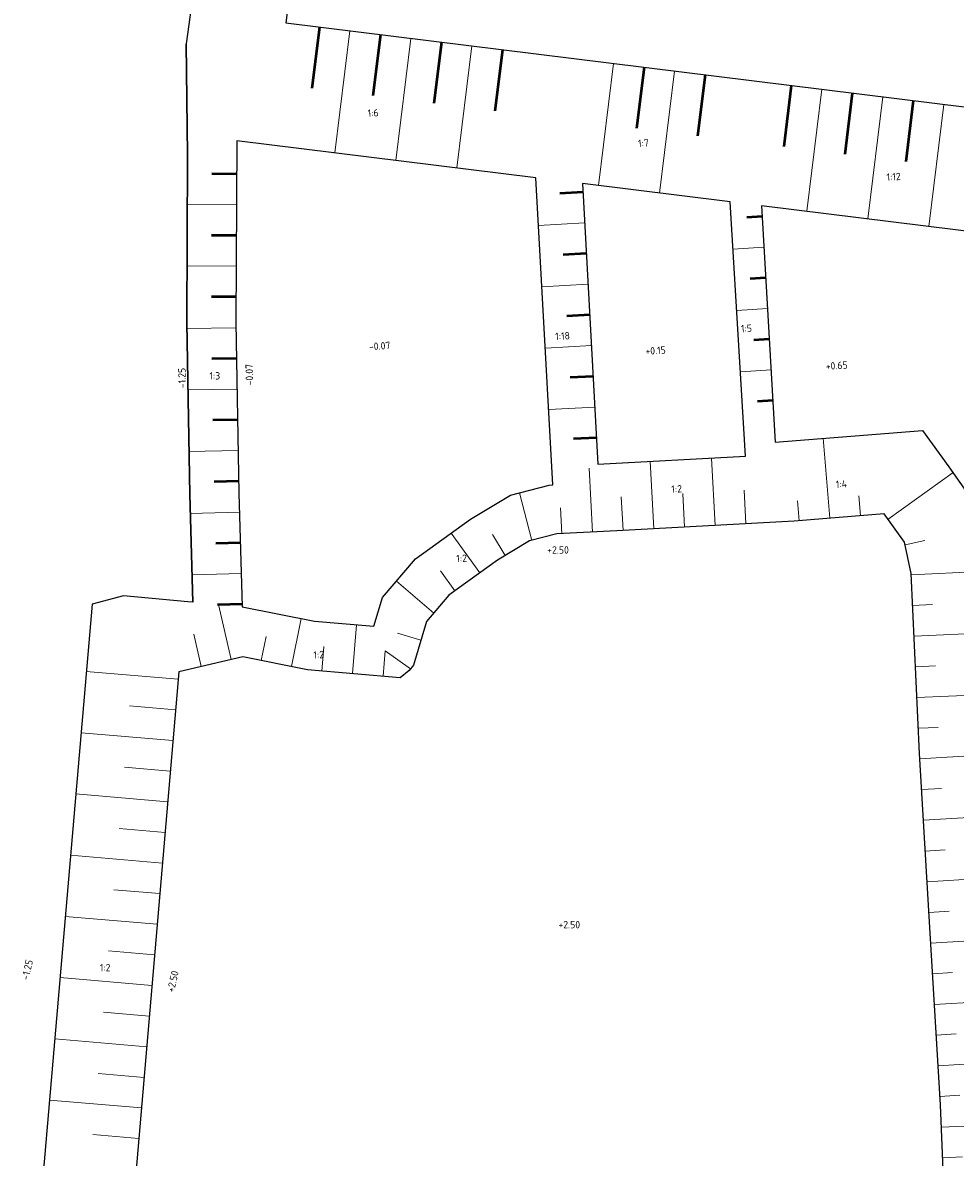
# Model space of a CAD drawing. Header units: metres. Extents: x 114964 to 115280, y 426579 to 426852.
# Tile 3 of 10: x 114989 to 115065, y 426639 to 426731. Entities that reach past the tile are written whole.
import ezdxf

# ---------------------------------------------------------------- set-up
doc = ezdxf.new("R2010")
doc.units = ezdxf.units.M
doc.header["$MEASUREMENT"] = 0
for name, color, linetype, lineweight in [('B-WE-GW-TALUDARCERING_KORT-G', 7, 'Continuous', 18), ('B-WE-GW-TALUDARCERING_LANG-G', 7, 'Continuous', 18), ('N-WE-GW-GRONDWERKLIJN_KRUIN-G', 253, 'Continuous', 25), ('N-WE-GW-GRONDWERKLIJN_TEEN-G', 253, 'Continuous', 25), ('N-WE-GW-TALUDARCERING-S', 7, 'Continuous', 25), ('N-WE-GW-TALUDARCERING_KORT-G', 7, 'Continuous', 50), ('N-WE-GW-TALUDARCERING_LANG-G', 7, 'Continuous', 18), ('N-WE-GW-VOORBELASTING-T25', 7, 'Continuous', 25)]:
    doc.layers.add(name, color=color, linetype=linetype, lineweight=lineweight)
doc.styles.add('NLCS-ISO-ANNOTATIEF-T18', font='NLCS-ISO.ttf', dxfattribs={"height": 1.8})

# ---------------------------------------------------------------- blocks, each defined once
blk = doc.blocks.new('*U5')
at = {"layer": 'B-WE-GW-TALUDARCERING_KORT-G'}
for p, q in [((115057.3, 426690.835), (115057.165, 426692.458)), ((115052.317, 426690.422), (115052.182, 426692.048)), ((115060.939, 426688.474), (115062.53, 426688.805)), ((115061.543, 426683.527), (115063.167, 426683.601)), ((115061.772, 426678.532), (115063.396, 426678.607)), ((115062.001, 426673.538), (115063.625, 426673.612)), ((115062.274, 426668.545), (115063.896, 426668.644)), ((115062.577, 426663.554), (115064.2, 426663.653)), ((115062.881, 426658.564), (115064.503, 426658.662)), ((115063.177, 426653.572), (115064.8, 426653.668)), ((115063.471, 426648.581), (115065.093, 426648.676)), ((115063.764, 426643.59), (115065.387, 426643.685)), ((115063.987, 426638.595), (115065.611, 426638.664)), ((115064.199, 426633.599), (115065.823, 426633.668)), ((115064.419, 426628.604), (115066.042, 426628.702))]:
    blk.add_line(p, q, dxfattribs=at)
at = {"layer": 'B-WE-GW-TALUDARCERING_LANG-G'}
for p, q in [((115054.808, 426690.628), (115054.27, 426697.127)), ((115059.56, 426690.539), (115064.836, 426694.34)), ((115061.429, 426686.024), (115067.925, 426686.322)), ((115061.658, 426681.03), (115068.153, 426681.327)), ((115061.887, 426676.035), (115068.382, 426676.333)), ((115062.122, 426671.04), (115068.613, 426671.435)), ((115062.425, 426666.05), (115068.916, 426666.444)), ((115062.729, 426661.059), (115069.22, 426661.454)), ((115063.031, 426656.068), (115069.522, 426656.449)), ((115063.324, 426651.077), (115069.815, 426651.458)), ((115063.617, 426646.085), (115070.109, 426646.467)), ((115063.881, 426641.092), (115070.378, 426641.368)), ((115064.093, 426636.097), (115070.59, 426636.373)), ((115064.305, 426631.101), (115070.802, 426631.377))]:
    blk.add_line(p, q, dxfattribs=at)
blk = doc.blocks.new('*U6')
at = {"layer": 'B-WE-GW-TALUDARCERING_KORT-G'}
for p, q in [((115037.998, 426689.633), (115037.849, 426692.378)), ((115042.991, 426689.904), (115042.842, 426692.646)), ((115047.984, 426690.175), (115047.835, 426692.913)), ((115033.005, 426689.37), (115032.895, 426691.468)), ((115028.409, 426687.587), (115027.379, 426689.301)), ((115024.321, 426684.712), (115023.151, 426686.334)), ((115003.692, 426678.564), (115003.085, 426681.204)), ((115021.553, 426680.696), (115019.641, 426681.282)), ((115008.574, 426679.04), (115008.964, 426681.002)), ((115013.496, 426678.194), (115013.666, 426680.187)), ((115018.478, 426677.77), (115018.655, 426679.845)), ((115001.595, 426675.032), (114997.859, 426675.352)), ((115001.169, 426670.051), (114997.433, 426670.37)), ((115000.743, 426665.069), (114997.007, 426665.388)), ((115000.317, 426660.087), (114996.58, 426660.407)), ((114999.891, 426655.105), (114996.154, 426655.425)), ((114999.464, 426650.123), (114995.728, 426650.443)), ((114999.038, 426645.142), (114995.302, 426645.461)), ((114998.612, 426640.16), (114994.876, 426640.479))]:
    blk.add_line(p, q, dxfattribs=at)
at = {"layer": 'B-WE-GW-TALUDARCERING_LANG-G'}
for p, q in [((115040.495, 426689.768), (115040.197, 426695.256)), ((115045.487, 426690.039), (115045.19, 426695.519)), ((115035.502, 426689.501), (115035.23, 426694.697)), ((115030.572, 426688.826), (115029.573, 426692.7)), ((115026.348, 426686.175), (115024.008, 426689.419)), ((115022.606, 426682.911), (115019.555, 426685.498)), ((115006.128, 426679.124), (115005.098, 426683.604)), ((115011.026, 426678.553), (115011.806, 426682.476)), ((115015.987, 426677.982), (115016.327, 426681.967)), ((115020.704, 426678.364), (115018.655, 426679.845)), ((115001.808, 426677.523), (114994.336, 426678.163)), ((115001.382, 426672.542), (114993.91, 426673.181)), ((115000.956, 426667.56), (114993.483, 426668.199)), ((115000.53, 426662.578), (114993.057, 426663.217)), ((115000.104, 426657.596), (114992.631, 426658.235)), ((114999.677, 426652.614), (114992.205, 426653.254)), ((114999.251, 426647.633), (114991.778, 426648.272)), ((114998.825, 426642.651), (114991.352, 426643.29))]:
    blk.add_line(p, q, dxfattribs=at)
blk = doc.blocks.new('*U25')
at = {"layer": 'N-WE-GW-TALUDARCERING_KORT-G'}
for p, q in [((115051.678, 426725.828), (115051.063, 426720.866)), ((115056.64, 426725.214), (115056.026, 426720.252)), ((115061.602, 426724.6), (115060.988, 426719.638)), ((115066.564, 426723.986), (115065.95, 426719.023))]:
    blk.add_line(p, q, dxfattribs=at)
at = {"layer": 'N-WE-GW-TALUDARCERING_LANG-G'}
for p, q in [((115054.159, 426725.521), (115052.93, 426715.597)), ((115059.121, 426724.907), (115057.892, 426714.983)), ((115064.083, 426724.293), (115062.855, 426714.368))]:
    blk.add_line(p, q, dxfattribs=at)
blk = doc.blocks.new('*U26')
at = {"layer": 'N-WE-GW-TALUDARCERING_KORT-G'}
for p, q in [((115039.706, 426727.31), (115039.092, 426722.348)), ((115044.668, 426726.696), (115044.054, 426721.734))]:
    blk.add_line(p, q, dxfattribs=at)
at = {"layer": 'N-WE-GW-TALUDARCERING_LANG-G'}
for p, q in [((115037.225, 426727.617), (115035.997, 426717.693)), ((115042.187, 426727.003), (115040.959, 426717.079))]:
    blk.add_line(p, q, dxfattribs=at)
blk = doc.blocks.new('*U27')
at = {"layer": 'N-WE-GW-TALUDARCERING_KORT-G'}
for p, q in [((115013.3, 426730.578), (115012.686, 426725.616)), ((115018.262, 426729.964), (115017.648, 426725.002)), ((115023.224, 426729.35), (115022.61, 426724.388)), ((115028.186, 426728.736), (115027.572, 426723.774))]:
    blk.add_line(p, q, dxfattribs=at)
at = {"layer": 'N-WE-GW-TALUDARCERING_LANG-G'}
for p, q in [((115015.781, 426730.271), (115014.553, 426720.347)), ((115020.743, 426729.657), (115019.515, 426719.733)), ((115025.705, 426729.043), (115024.477, 426719.119))]:
    blk.add_line(p, q, dxfattribs=at)
blk = doc.blocks.new('*U28')
at = {"layer": 'N-WE-GW-TALUDARCERING_KORT-G'}
for p, q in [((115034.721, 426717.146), (115032.852, 426717.041)), ((115035, 426712.153), (115033.13, 426712.049)), ((115035.279, 426707.161), (115033.408, 426707.057)), ((115035.557, 426702.169), (115033.686, 426702.065)), ((115035.836, 426697.177), (115033.964, 426697.072))]:
    blk.add_line(p, q, dxfattribs=at)
at = {"layer": 'N-WE-GW-TALUDARCERING_LANG-G'}
for p, q in [((115034.861, 426714.65), (115031.121, 426714.441)), ((115035.139, 426709.657), (115031.398, 426709.449)), ((115035.418, 426704.665), (115031.676, 426704.456)), ((115035.697, 426699.673), (115031.954, 426699.464))]:
    blk.add_line(p, q, dxfattribs=at)
blk = doc.blocks.new('*U31')
at = {"layer": 'N-WE-GW-TALUDARCERING_KORT-G'}
for p, q in [((115049.306, 426715.17), (115048.052, 426715.096)), ((115049.597, 426710.178), (115048.345, 426710.105)), ((115049.888, 426705.186), (115048.639, 426705.114)), ((115050.18, 426700.195), (115048.932, 426700.122))]:
    blk.add_line(p, q, dxfattribs=at)
at = {"layer": 'N-WE-GW-TALUDARCERING_LANG-G'}
for p, q in [((115049.452, 426712.674), (115046.945, 426712.527)), ((115049.743, 426707.682), (115047.241, 426707.536)), ((115050.034, 426702.691), (115047.536, 426702.545))]:
    blk.add_line(p, q, dxfattribs=at)
blk = doc.blocks.new('*U32')
at = {"layer": 'N-WE-GW-TALUDARCERING_KORT-G'}
for p, q in [((115006.563, 426718.628), (115004.554, 426718.637)), ((115006.541, 426713.628), (115004.532, 426713.637)), ((115006.519, 426708.628), (115004.51, 426708.637)), ((115006.56, 426703.628), (115004.552, 426703.593)), ((115006.648, 426698.629), (115004.639, 426698.594)), ((115006.735, 426693.63), (115004.727, 426693.595)), ((115006.87, 426688.632), (115004.862, 426688.573)), ((115007.016, 426683.634), (115005.008, 426683.575))]:
    blk.add_line(p, q, dxfattribs=at)
at = {"layer": 'N-WE-GW-TALUDARCERING_LANG-G'}
for p, q in [((115006.552, 426716.128), (115002.535, 426716.146)), ((115006.53, 426711.128), (115002.513, 426711.146)), ((115006.517, 426706.128), (115002.5, 426706.058)), ((115006.604, 426701.129), (115002.588, 426701.059)), ((115006.691, 426696.129), (115002.675, 426696.059)), ((115006.797, 426691.131), (115002.781, 426691.013)), ((115006.943, 426686.133), (115002.927, 426686.015))]:
    blk.add_line(p, q, dxfattribs=at)

msp = doc.modelspace()

# ---------------------------------------------------------------- linework, layer by layer
at = {"layer": 'N-WE-GW-GRONDWERKLIJN_KRUIN-G', "transparency": 33554508}
for points in [[(115015.262, 426767.211), (115010.566, 426730.917), (115077.765, 426722.599), (115103.963, 426724.15), (115113.519, 426724.909), (115121.197, 426725.442), (115124.174, 426725.54), (115133.45, 426725.587), (115142.247, 426725.719), (115151.791, 426726.324), (115158.667, 426726.983), (115162.944, 426732.553)], [(115003.009, 426683.795), (115002.753, 426692.566), (115002.509, 426706.515), (115002.57, 426720.192), (115002.468, 426729.211)], [(115070.501, 426713.422), (115049.254, 426716.052), (115050.377, 426696.817), (115062.361, 426697.776), (115064.496, 426694.807), (115066.997, 426691.268)], [(115064.393, 426629.041), (115063.804, 426642.901), (115062.984, 426656.864), (115062.096, 426671.474), (115061.423, 426686.141), (115060.895, 426688.686), (115059.232, 426690.995), (115051.912, 426690.388), (115037.48, 426689.604), (115032.597, 426689.349), (115030.395, 426688.781), (115027.788, 426687.213), (115023.837, 426684.363), (115022.021, 426682.22), (115020.937, 426678.685), (115020.606, 426678.227), (115019.872, 426677.651), (115012.33, 426678.293), (115007.067, 426679.34), (115001.862, 426678.143), (114998.287, 426636.365)], [(115003.009, 426683.795), (115002.595, 426683.833), (114997.364, 426684.313), (114994.804, 426683.632), (114990.708, 426635.76)]]:
    msp.add_lwpolyline(points, dxfattribs=at)
for points in [[(115006.575, 426721.334), (115006.51, 426706.541), (115006.752, 426692.659), (115007.022, 426683.427), (115012.892, 426682.26), (115017.723, 426681.848), (115018.437, 426684.179), (115021.101, 426687.322), (115025.584, 426690.555), (115028.833, 426692.509), (115031.986, 426693.322), (115032.294, 426693.338), (115030.905, 426718.323)], [(115034.682, 426717.855), (115035.954, 426695.032), (115047.944, 426695.664), (115046.718, 426716.366)]]:
    msp.add_lwpolyline(points, close=True, dxfattribs=at)
at = {"layer": 'N-WE-GW-GRONDWERKLIJN_TEEN-G', "transparency": 33554508}
msp.add_lwpolyline([(115007.823, 426768.169), (115002.468, 426729.211), (115002.57, 426720.192), (115002.509, 426706.515), (115002.753, 426692.566), (115003.009, 426683.795)], dxfattribs=at)

# ---------------------------------------------------------------- block references
at = {"layer": 'N-WE-GW-TALUDARCERING-S', "transparency": 33554687}
for name in ['*U27', '*U26', '*U25', '*U28', '*U5', '*U6']:
    msp.add_blockref(name, (0, 0), dxfattribs=at)
at = {"layer": 'N-WE-GW-TALUDARCERING-S'}
for name in ['*U32', '*U31']:
    msp.add_blockref(name, (0, 0), dxfattribs=at)

# ---------------------------------------------------------------- texts
at = {"layer": 'N-WE-GW-VOORBELASTING-T25', "transparency": 33554687, "style": 'NLCS-ISO-ANNOTATIEF-T18'}
for s, rotation, p in [('1:6', 3.4288, (115017.24, 426723.271)), ('1:7', 3.4288, (115039.23, 426720.815)), ('1:12', 3.4288, (115059.443, 426718.071)), ('1:5', 3.4288, (115047.6, 426705.743)), ('1:18', 3.4288, (115032.496, 426705.116)), ('-0.07', 3.4288, (115017.342, 426704.288)), ('+0.15', 3.4288, (115039.832, 426703.919)), ('+0.65', 3.4288, (115054.494, 426702.69)), ('-1.25', 91.0134, (115002.436, 426701.215)), ('-0.07', 91.0134, (115007.911, 426701.436)), ('1:2', 3.4288, (115041.937, 426692.681)), ('1:4', 3.4288, (115055.314, 426693.076)), ('1:2', 3.4288, (115024.451, 426687.038)), ('+2.50', 0.01236, (115031.826, 426687.746)), ('1:2', 3.4288, (115012.83, 426679.201)), ('+2.50', 0.01236, (115032.742, 426657.266)), ('-1.25', 76.80077, (114989.634, 426653.022)), ('-1.25', 76.80077, (114989.634, 426653.022)), ('1:2', 0.01236, (114995.443, 426653.768)), ('+2.50', 76.80077, (115001.466, 426652.019))]:
    msp.add_text(s, height=0.6, rotation=rotation, dxfattribs=at).set_placement(p)
msp.add_text('1:3', height=0.6, dxfattribs=at).set_placement((115004.352, 426701.909))

doc.saveas('drawing.dxf')
